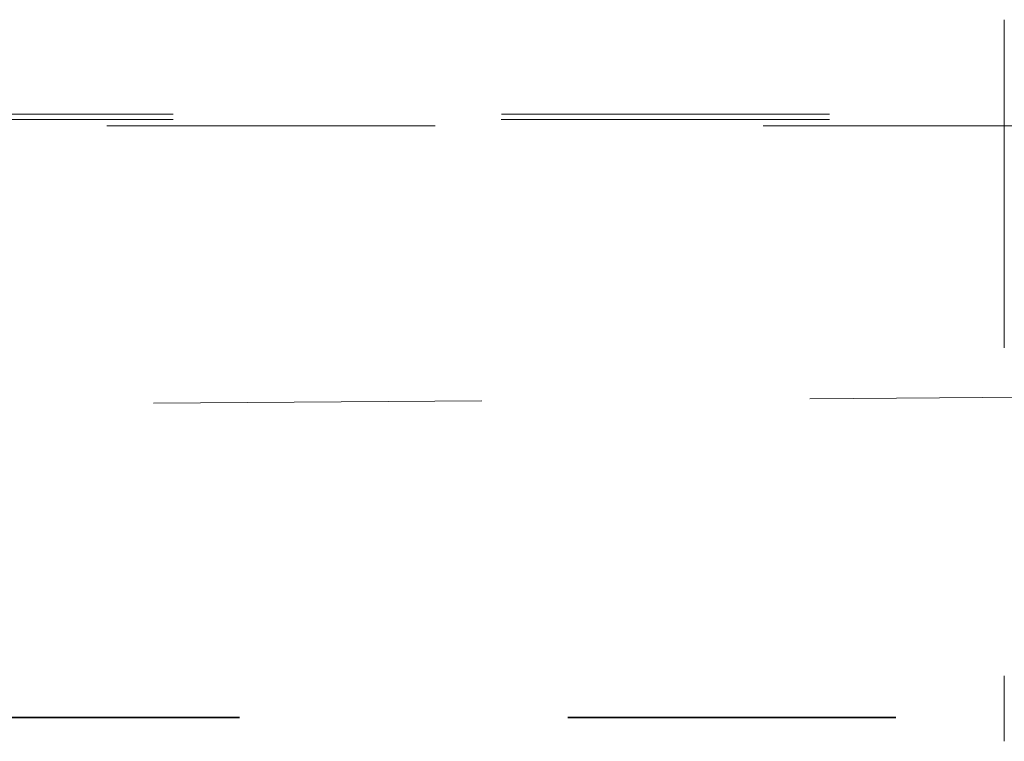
# Model space of a CAD drawing. Header units: metres. Extents: x -16.9 to 14.1, y -10.1 to 10.9.
# Tile 199 of 256: x -13.274 to -12.974, y 7.105 to 7.325. Entities that reach past the tile are written whole.
import ezdxf

# ---------------------------------------------------------------- set-up
doc = ezdxf.new("R2010")
doc.units = ezdxf.units.M
doc.linetypes.add('Ligne de quadrillage', pattern=[0.022225, 0.0127, -0.003175, 0.003175, -0.003175])
doc.linetypes.add('Tiret', pattern=[0.00635, 0.003175, -0.003175])
doc.layers.add('S-BEAM-HDLN', color=1, linetype='Tiret', lineweight=18)
doc.layers.add('S-GRID', color=1, linetype='Continuous', lineweight=9)

msp = doc.modelspace()

# ---------------------------------------------------------------- linework, layer by layer
at = {"layer": 'S-BEAM-HDLN'}
for p, q in [((-12.97382, 7.32521), (-12.97382, 7.10529)), ((12.17298, 7.2964), (-15.04723, 7.2964)), ((12.17295, 7.29484), (-15.04725, 7.29484)), ((-15.04725, 7.29284), (12.17295, 7.29284))]:
    msp.add_line(p, q, dxfattribs=at)
at = {"layer": 'S-BEAM-HDLN', "lineweight": 35}
msp.add_line((-14.90682, 7.11259), (12.09015, 7.11259), dxfattribs=at)
at = {"layer": 'S-GRID', "linetype": 'Ligne de quadrillage'}
msp.add_line((2.06667, 7.30871), (-16.11272, 7.1895), dxfattribs=at)

doc.saveas('drawing.dxf')
